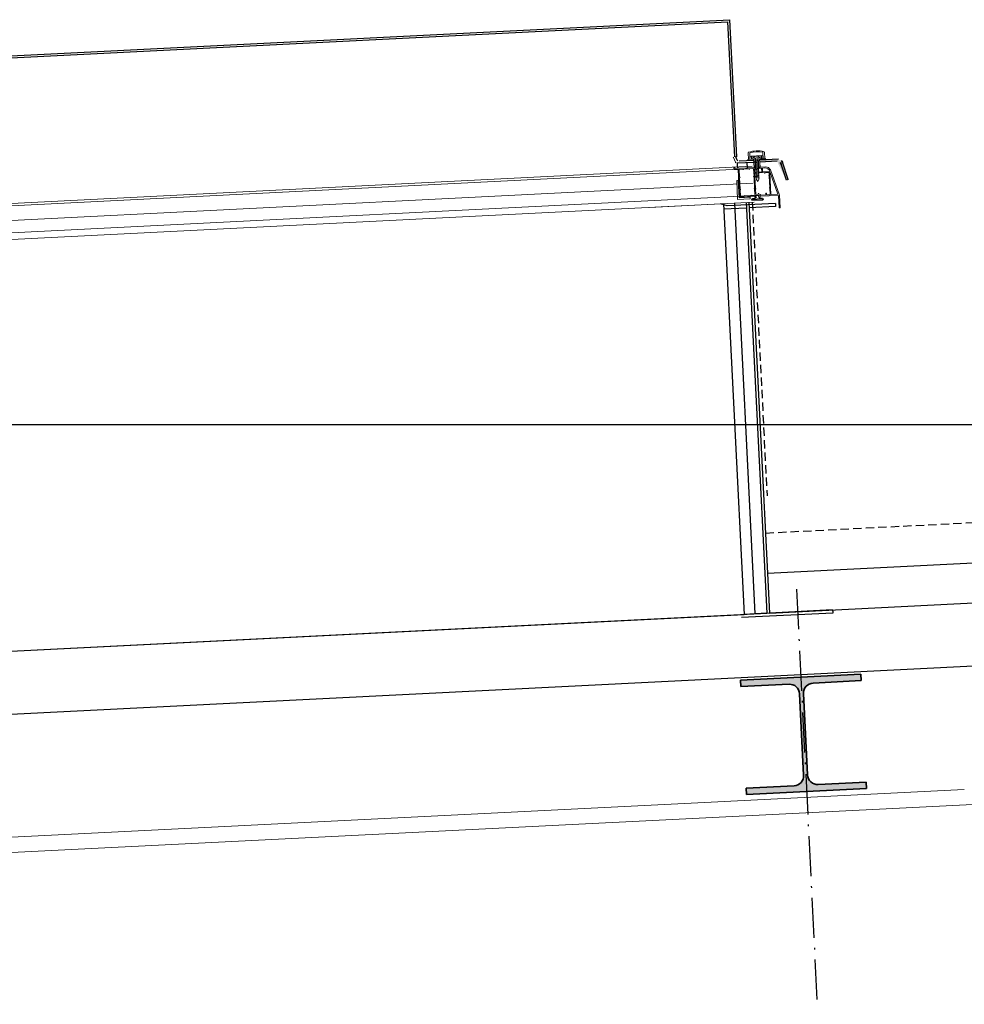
# Model space of a CAD drawing. Header units: centimetres. Extents: x 657501712 to 657529232, y 555122765 to 555182979.
# Tile 58 of 78: x 657506034 to 657506176, y 555124663 to 555124810. Entities that reach past the tile are written whole.
import ezdxf

# ---------------------------------------------------------------- set-up
doc = ezdxf.new("R2010")
doc.units = ezdxf.units.CM
doc.header["$LTSCALE"] = 0.1
for name, pattern in [('ZKZOK_PW_06_00_300$0$ACAD_ISO04W100', [30.5, 24, -3, 0.5, -3]), ('ZKZOK_PW_06_00_300$0$ACAD_ISO10W100', [18.5, 12, -3, 0.5, -3]), ('ZKZOK_PW_06_00_300$0$DASHED', [0.75, 0.5, -0.25]), ('ZKZOK_PW_06_00_300$0$HIDDEN', [0.375, 0.25, -0.125]), ('ZKZOK_PW_06_00_300$0$Kreska', [6.349999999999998, 3.174999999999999, -3.174999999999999])]:
    doc.linetypes.add(name, pattern=pattern)
for name, color, linetype in [('xrefs', 7, 'Continuous'), ('ZKZOK_PW_06_00_300$0$A_GB_100T', 2, 'Continuous'), ('ZKZOK_PW_06_00_300$0$A_GB_201L', 9, 'Continuous'), ('ZKZOK_PW_06_00_300$0$A_GB_230L', 45, 'ZKZOK_PW_06_00_300$0$BATTING'), ('ZKZOK_PW_06_00_300$0$A_GB_262L', 4, 'ZKZOK_PW_06_00_300$0$DASHED'), ('ZKZOK_PW_06_00_300$0$A_GB_300L', 1, 'Continuous'), ('ZKZOK_PW_06_00_300$0$G_GB_030L', 7, 'ZKZOK_PW_06_00_300$0$ACAD_ISO04W100'), ('ZKZOK_PW_06_00_300$0$S_GB_309L', 9, 'Continuous'), ('ZKZOK_PW_06_00_300$0$S_GB_401L', 1, 'Continuous')]:
    doc.layers.add(name, color=color, linetype=linetype)
for name, color, linetype, lineweight in [('ZKZOK_PW_06_00_300$0$KOPUŁKA przekrój', 2, 'Continuous', 5), ('ZKZOK_PW_06_00_300$0$S-BEAM', 3, 'Continuous', 9), ('ZKZOK_PW_06_00_300$0$STELAŻ', 9, 'Continuous', 5)]:
    doc.layers.add(name, color=color, linetype=linetype, lineweight=lineweight)
doc.linetypes.add('ZKZOK_PW_06_00_300$0$BATTING', pattern='A,0.00254,-2.54,[134,ltypeshp.shx,S=2.54,R=0,X=-2.54,Y=0],-5.08,[134,ltypeshp.shx,S=2.54,R=180,X=2.54,Y=0],-2.54', length=10.16254)
doc.linetypes.add('ZKZOK_PW_06_00_300$0$ISOLATION', pattern='A,0.0001,-0.1,[134,ltypeshp.shx,S=0.1,R=0,X=-0.1,Y=0],-0.2,[134,ltypeshp.shx,S=0.1,R=180,X=0.1,Y=0],-0.1', length=0.4001)

# ---------------------------------------------------------------- blocks, each defined once
blk = doc.blocks.new('ZKZOK_PW_06_00_300$0$HEA-Dwuteowniki szerokostopowe-Belka - HEA 180-348617-12')
at = {"layer": 'ZKZOK_PW_06_00_300$0$S-BEAM'}
blk.add_hatch(color=256, dxfattribs=at).paths.add_polyline_path([(18021.20281415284, 8974.494385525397), (18200.97823515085, 8983.4831565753), (18200.50382778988, 8992.971303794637), (18128.59365939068, 8989.375795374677), (18117.78089527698, 8993.234043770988), (18112.86331005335, 9003.608016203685), (18106.77092078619, 9125.455801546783), (18110.62916918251, 9136.268565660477), (18121.00314161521, 9141.18615088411), (18192.91331001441, 9144.78165930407), (18192.43890265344, 9154.26980652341), (18012.66348165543, 9145.28103547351), (18013.13788901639, 9135.792888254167), (18085.0480574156, 9139.388396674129), (18095.8608215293, 9135.530148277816), (18100.77840675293, 9125.156175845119), (18106.87079602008, 9003.308390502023), (18103.01254762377, 8992.495626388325), (18092.63857519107, 8987.578041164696), (18020.72840679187, 8983.982532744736)], flags=0)
at = {"layer": 'ZKZOK_PW_06_00_300$0$S-BEAM', "lineweight": 35}
for p, q in [((18192.43890265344, 9154.269806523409), (18012.66348165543, 9145.281035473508)), ((18192.91331001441, 9144.781659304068), (18192.43890265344, 9154.269806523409)), ((18012.66348165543, 9145.281035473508), (18013.13788901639, 9135.792888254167)), ((18013.13788901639, 9135.792888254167), (18085.0480574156, 9139.388396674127)), ((18121.0031416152, 9141.186150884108), (18192.91331001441, 9144.781659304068)), ((18100.77840675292, 9125.156175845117), (18106.87079602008, 9003.308390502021)), ((18112.86331005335, 9003.608016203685), (18106.77092078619, 9125.455801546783)), ((18200.50382778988, 8992.971303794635), (18128.59365939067, 8989.375795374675)), ((18200.97823515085, 8983.483156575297), (18200.50382778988, 8992.971303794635)), ((18092.63857519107, 8987.578041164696), (18020.72840679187, 8983.982532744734)), ((18020.72840679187, 8983.982532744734), (18021.20281415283, 8974.494385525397)), ((18021.20281415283, 8974.494385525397), (18200.97823515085, 8983.483156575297))]:
    blk.add_line(p, q, dxfattribs=at)
for centre, radius, start, end in [((18085.79712166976, 9124.40711159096), 14.99999999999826, 2.862405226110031, 92.8624052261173), ((18121.75220586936, 9126.204865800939), 15.00000000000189, 92.86240522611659, 182.8624052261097), ((18091.88951093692, 9002.559326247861), 14.99999999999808, 272.8624052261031, 2.862405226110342), ((18127.84459513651, 9004.357080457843), 14.99999999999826, 182.8624052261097, 272.8624052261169)]:
    blk.add_arc(centre, radius, start, end, dxfattribs=at)
blk = doc.blocks.new('ZKZOK_PW_06_00_300$0$HEA-Dwuteowniki szerokostopowe-Belka - HEA 500-459381-12')
at = {"layer": 'ZKZOK_PW_06_00_300$0$S-BEAM', "color": 1}
for p, q in [((8610.584025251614, 8471.923471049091), (21185.55829807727, 9100.672184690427)), ((11489.45781414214, 8638.895892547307), (18347.28938201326, 8981.787470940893))]:
    blk.add_line(p, q, dxfattribs=at)
blk = doc.blocks.new('ZKZOK_PW_06_00_300$0$A$C07DC673D')
at = {"layer": 'ZKZOK_PW_06_00_300$0$S-BEAM'}
blk.add_blockref('ZKZOK_PW_06_00_300$0$HEA-Dwuteowniki szerokostopowe-Belka - HEA 180-348617-12', (-21311.53996276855, -3.814697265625e-06), dxfattribs=at)
at = {"layer": 'ZKZOK_PW_06_00_300$0$S-BEAM', "linetype": 'ZKZOK_PW_06_00_300$0$Kreska'}
blk.add_blockref('ZKZOK_PW_06_00_300$0$HEA-Dwuteowniki szerokostopowe-Belka - HEA 500-459381-12', (-21311.53996276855, -3.814697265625e-06), dxfattribs=at)
blk = doc.blocks.new('ZKZOK_PW_06_00_300$0$A$C434B4869')
at = {"layer": 'ZKZOK_PW_06_00_300$0$A_GB_201L'}
blk.add_hatch(color=256, dxfattribs=at).paths.add_polyline_path([(2389.668917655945, 732.3506548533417), (2361.642670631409, 732.351707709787), (2361.642569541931, 729.5121491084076), (2387.489936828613, 729.5111811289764, -0.3394542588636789), (2393.608917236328, 724.8155605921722), (2400.074076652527, 700.6836521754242), (2402.816899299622, 701.4184839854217), (2395.787894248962, 727.6550295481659, 0.3394542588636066)])
for p, q in [((-31.58099651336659, 944.6354620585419), (2327.65015411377, 944.6354620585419)), ((2327.650151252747, 739.2453663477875), (2327.650153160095, 944.6354611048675)), ((-28.5809974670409, 941.6354620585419), (2324.650152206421, 941.6354601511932)), ((2324.650151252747, 739.2453673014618), (2324.650152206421, 941.6354601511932)), ((2328.060256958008, 734.1954863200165), (2326.184418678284, 739.1983034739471)), ((2352.650635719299, 729.5124838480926), (2327.879287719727, 729.5134070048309)), ((2328.277484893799, 721.9412453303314), (2328.277662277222, 726.6738398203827)), ((2328.277662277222, 726.6738398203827), (2328.277768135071, 729.5133993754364)), ((2352.650743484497, 732.3520443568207), (2330.718951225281, 732.3528645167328)), ((2342.948534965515, 721.9406931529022), (2342.948815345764, 729.5128471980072)), ((2387.489936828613, 729.5111811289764), (2361.642569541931, 729.5121491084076)), ((2389.668917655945, 732.3506548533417), (2361.642670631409, 732.351707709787)), ((2400.074076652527, 700.6836521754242), (2393.608917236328, 724.8155605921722)), ((2402.816899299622, 701.4184839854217), (2395.787894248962, 727.6550295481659)), ((2402.816899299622, 701.4184839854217), (2400.074076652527, 700.6836521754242)), ((2309.383111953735, 666.5848429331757), (2300.000033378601, 670.0000069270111)), ((2304.098235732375, 670.000020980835), (2304.09819984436, 54.68217277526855)), ((2381.963938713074, 666.5848362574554), (2309.383111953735, 666.5848429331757)), ((2338.249859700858, 670.0000209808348), (2338.249822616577, 54.6821756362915)), ((2342.348061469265, 670.000020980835), (2342.348019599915, 54.68217086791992)), ((2381.963938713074, 666.5848362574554), (2381.963934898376, 661.8036110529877)), ((2338.249852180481, 661.8036158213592), (2304.09822845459, 661.8036100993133)), ((2381.963934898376, 661.8036110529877), (2342.348052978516, 661.8036129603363)), ((2436.814126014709, 50.00000286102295), (2300.000004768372, 50.0000057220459)), ((2338.249822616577, 54.6821756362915), (2304.09819984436, 54.68217277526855)), ((2338.249822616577, 54.6821756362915), (2304.09819984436, 54.68217277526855)), ((2436.814129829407, 54.68216705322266), (2342.348019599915, 54.68217086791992)), ((2436.814129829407, 54.68216705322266), (2436.814128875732, 51.26700782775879)), ((2436.814129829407, 54.68216705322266), (2436.814126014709, 50.00000286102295)), ((2436.814129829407, 54.68216705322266), (2436.814128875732, 51.26700782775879)), ((2436.814129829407, 54.68216705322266), (2436.814128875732, 51.26700782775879))]:
    blk.add_line(p, q, dxfattribs=at)
for centre, radius, start, end in [((2319.89336681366, 737.4757206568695), 2.839557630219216, 20.55390918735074, 51.34361370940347), ((2327.87939453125, 732.3529684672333), 2.839557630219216, 200.5539091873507, 269.9978689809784), ((2330.719056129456, 735.1924221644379), 2.839557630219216, 200.5539091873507, 269.9978689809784), ((2387.489702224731, 723.176167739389), 6.335011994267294, 14.99787745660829, 89.99786898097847), ((2389.66868019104, 726.01564051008), 6.335011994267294, 14.99787745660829, 89.99786898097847)]:
    blk.add_arc(centre, radius, start, end, dxfattribs=at)
at = {"layer": 'ZKZOK_PW_06_00_300$0$A_GB_230L', "linetype": 'ZKZOK_PW_06_00_300$0$BATTING', "ltscale": 1.5}
blk.add_lwpolyline([(2320.946764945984, 54.6821756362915), (2321.231859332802, 670.000020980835)], dxfattribs=at)
at = {"layer": 'ZKZOK_PW_06_00_300$0$A_GB_262L', "linetype": 'ZKZOK_PW_06_00_300$0$HIDDEN', "ltscale": 500}
blk.add_line((2347.348061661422, 670.0000209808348), (2347.348031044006, 229.9999952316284), dxfattribs=at)
at = {"layer": 'ZKZOK_PW_06_00_300$0$KOPUŁKA przekrój'}
blk.add_line((2325.220597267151, 731.3560307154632), (2322.552164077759, 738.4726584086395), dxfattribs=at)
blk.add_arc((2323.52562046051, 738.2013647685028), 2.839557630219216, 20.55390918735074, 51.16422930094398, dxfattribs=at)
at = {"layer": 'ZKZOK_PW_06_00_300$0$STELAŻ'}
for p, q in [((2344.842040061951, 734.2453720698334), (2344.842409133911, 744.1838219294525)), ((2347.208331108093, 734.2452843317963), (2347.208689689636, 743.8001597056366)), ((2348.864923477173, 739.1156380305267), (2348.864905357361, 738.6423733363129)), ((2348.864905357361, 738.6423733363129), (2349.338167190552, 738.6423523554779)), ((2348.864923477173, 739.1156380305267), (2365.429008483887, 739.1150105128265)), ((2349.338167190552, 738.6423523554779), (2349.338024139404, 734.8562815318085)), ((2350.048053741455, 738.6423275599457), (2350.047908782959, 734.856252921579)), ((2350.048053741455, 738.6423275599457), (2364.245845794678, 738.6417963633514)), ((2352.650922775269, 737.0846398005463), (2352.650889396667, 736.1381151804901)), ((2361.64284992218, 737.0843031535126), (2361.642822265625, 736.1377813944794)), ((2364.245845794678, 738.6417963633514), (2364.245701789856, 734.8557236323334)), ((2364.95573425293, 738.6417667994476), (2364.955587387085, 734.8556959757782)), ((2364.95573425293, 738.6417667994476), (2365.4289894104, 738.6417563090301)), ((2365.429008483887, 739.1150105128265), (2365.4289894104, 738.6417563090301)), ((2367.085234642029, 734.2445414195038), (2367.085593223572, 743.7994158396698)), ((2369.451535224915, 734.2444489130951), (2369.451907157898, 744.1829006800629)), ((2349.999998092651, 723.7847426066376), (397.3011169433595, 723.8579352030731)), ((2322.409012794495, 720.5690119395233), (2322.409129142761, 723.5978748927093)), ((2322.645767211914, 723.8344929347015), (2323.781587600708, 723.8344538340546)), ((2324.018160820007, 722.1780312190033), (2324.018209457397, 723.5978129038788)), ((2343.895441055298, 732.3523743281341), (2343.895511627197, 734.2454073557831)), ((2352.650813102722, 734.2450783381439), (2343.895511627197, 734.2454073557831)), ((2344.842040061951, 734.2453720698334), (2352.650813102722, 734.2450783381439)), ((2350.284544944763, 734.8562414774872), (2349.338024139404, 734.8562815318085)), ((2350.284587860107, 736.1382095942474), (2350.284521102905, 734.2451641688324)), ((2352.650813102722, 734.2450783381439), (2350.284521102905, 734.2451641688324)), ((2364.009115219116, 736.1376993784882), (2350.284587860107, 736.1382095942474)), ((2352.650813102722, 734.2450783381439), (2352.65035533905, 721.9403298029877)), ((2354.543927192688, 736.1380417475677), (2354.543395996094, 721.9402582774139)), ((2354.780046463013, 722.5933516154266), (2354.780040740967, 722.3567154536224)), ((2354.780040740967, 722.3567154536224), (2359.512597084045, 721.3689720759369)), ((2354.780046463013, 722.5933516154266), (2355.25331401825, 722.6677830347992)), ((2359.512610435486, 721.6055996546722), (2354.780046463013, 722.5933516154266)), ((2354.780116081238, 724.3254788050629), (2354.780104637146, 724.0888512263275)), ((2354.780104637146, 724.0888512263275), (2359.512666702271, 723.1010992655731)), ((2354.780116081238, 724.3254788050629), (2355.253375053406, 724.3999169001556)), ((2359.512668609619, 723.33773161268), (2354.780116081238, 724.3254788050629)), ((2354.780173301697, 726.0576098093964), (2355.253437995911, 726.1320526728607)), ((2354.780173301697, 726.0576098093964), (2354.780173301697, 725.8209746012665)), ((2359.512738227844, 725.0698588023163), (2354.780173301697, 726.0576098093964)), ((2354.780173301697, 725.8209746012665), (2359.512728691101, 724.8332340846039)), ((2354.780244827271, 727.7897360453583), (2354.780232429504, 727.5531084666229)), ((2354.780232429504, 727.5531084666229), (2359.512787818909, 726.5653660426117)), ((2354.780244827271, 727.7897360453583), (2355.253503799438, 727.8641750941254)), ((2359.512801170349, 726.8019917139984), (2354.780244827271, 727.7897360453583)), ((2354.780309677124, 729.5218689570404), (2354.780294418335, 729.2852432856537)), ((2354.780294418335, 729.2852432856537), (2359.512859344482, 728.2974922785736)), ((2354.780309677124, 729.5218689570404), (2355.253566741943, 729.5963118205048)), ((2359.512864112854, 728.5341274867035), (2354.780309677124, 729.5218689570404)), ((2354.78037071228, 731.2540047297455), (2354.780364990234, 731.0173695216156)), ((2354.780364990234, 731.0173695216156), (2359.512922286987, 730.0296270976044)), ((2354.78037071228, 731.2540047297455), (2355.253638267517, 731.328436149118)), ((2359.51293182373, 730.2662499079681), (2354.78037071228, 731.2540047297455)), ((2354.780437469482, 732.9861290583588), (2354.780426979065, 732.7495043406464)), ((2354.780426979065, 732.7495043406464), (2359.512988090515, 731.7617504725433)), ((2354.780437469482, 732.9861290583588), (2355.253699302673, 733.0605719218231)), ((2359.512992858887, 731.9983837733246), (2354.780437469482, 732.9861290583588)), ((2354.780500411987, 734.7182610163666), (2354.780493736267, 734.481629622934)), ((2354.780493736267, 734.481629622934), (2359.513050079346, 733.4938852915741)), ((2354.780500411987, 734.7182610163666), (2355.253765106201, 734.758931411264)), ((2359.513062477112, 733.7305128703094), (2354.780500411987, 734.7182610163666)), ((2355.253241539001, 720.7624466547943), (2355.253295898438, 722.2579453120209)), ((2355.253299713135, 722.4945776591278), (2355.253355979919, 723.9900763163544)), ((2355.253370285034, 724.2267038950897), (2355.253428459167, 725.7222025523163)), ((2355.253432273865, 725.9588368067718), (2355.253488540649, 727.4543354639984)), ((2355.253499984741, 727.6909592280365), (2355.253555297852, 729.186460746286)), ((2355.253562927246, 729.4230950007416), (2355.253619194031, 730.9185955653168)), ((2355.253632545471, 731.1552212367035), (2355.253682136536, 732.6507284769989)), ((2355.253693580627, 732.8873570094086), (2355.253751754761, 734.3828556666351)), ((2355.253752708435, 734.6194870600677), (2355.253819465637, 736.1380188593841)), ((2359.039352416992, 721.7043726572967), (2359.039402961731, 723.1998798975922)), ((2359.039395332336, 723.0266659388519), (2359.512666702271, 723.1010992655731)), ((2359.039415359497, 723.4365046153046), (2359.039472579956, 724.9320061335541)), ((2359.039465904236, 724.7587912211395), (2359.512728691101, 724.8332340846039)), ((2359.039477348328, 725.1686422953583), (2359.039535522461, 726.6641399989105)), ((2359.039530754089, 726.4909269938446), (2359.512787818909, 726.5653660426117)), ((2359.039547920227, 726.9007685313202), (2359.03960609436, 728.3962662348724)), ((2359.039602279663, 728.2230522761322), (2359.512859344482, 728.2974922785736)), ((2359.039608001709, 728.6328995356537), (2359.039665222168, 730.1283972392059)), ((2359.039658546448, 729.9551813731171), (2359.512922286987, 730.0296270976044)), ((2359.039675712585, 730.3650276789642), (2359.039733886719, 731.8605263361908)), ((2359.039720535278, 731.6873180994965), (2359.512988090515, 731.7617504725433)), ((2359.039740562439, 732.097159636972), (2359.039796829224, 733.5926611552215)), ((2359.039791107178, 733.4194443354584), (2359.513050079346, 733.4938852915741)), ((2359.039812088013, 733.829285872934), (2359.039890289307, 736.1378834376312)), ((2359.512668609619, 723.33773161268), (2359.512666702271, 723.1010992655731)), ((2359.512738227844, 725.0698588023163), (2359.512728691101, 724.8332340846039)), ((2359.512801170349, 726.8019917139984), (2359.512787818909, 726.5653660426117)), ((2359.512864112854, 728.5341274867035), (2359.512859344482, 728.2974922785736)), ((2359.51293182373, 730.2662499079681), (2359.512922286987, 730.0296270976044)), ((2359.512992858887, 731.9983837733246), (2359.512988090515, 731.7617504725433)), ((2359.513062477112, 733.7305128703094), (2359.513050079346, 733.4938852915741)), ((2359.749779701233, 736.137855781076), (2359.749244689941, 721.9400665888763)), ((2361.642746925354, 734.2447455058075), (2361.642286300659, 721.9399979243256)), ((2364.009046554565, 734.2446539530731), (2361.642746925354, 734.2447455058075)), ((2370.398051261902, 734.2444164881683), (2361.642746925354, 734.2447455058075)), ((2361.642746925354, 734.2447455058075), (2369.451535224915, 734.2444489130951)), ((2364.009115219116, 736.1376993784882), (2364.009046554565, 734.2446539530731)), ((2364.955587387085, 734.8556959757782), (2364.009072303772, 734.8557293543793)), ((2370.397977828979, 732.3513777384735), (2370.398051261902, 734.2444164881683)), ((397.3009834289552, 720.3558151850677), (2349.999998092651, 720.282615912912)), ((2328.514050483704, 720.3321545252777), (2322.645635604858, 720.3323710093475)), ((2328.750743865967, 721.9412243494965), (2324.254776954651, 721.9413969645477)), ((2328.277484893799, 721.9412453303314), (2342.948534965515, 721.9406931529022)), ((2328.749170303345, 679.8211214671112), (2328.750675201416, 720.0955126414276)), ((2355.253284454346, 721.9402315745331), (2328.750743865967, 721.9412243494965)), ((2330.358652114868, 690.6587135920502), (2330.35929107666, 707.7433788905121)), ((2330.359338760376, 708.9738543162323), (2330.359758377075, 720.0954554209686)), ((2335.802254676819, 720.331877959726), (2330.596394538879, 720.3320744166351)), ((2345.267450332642, 720.3315251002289), (2337.032727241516, 720.3318321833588)), ((2351.703773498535, 720.3312876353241), (2346.497922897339, 720.3314764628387)), ((2351.939288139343, 690.657899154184), (2351.939931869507, 707.7425720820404)), ((2351.939329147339, 691.6280768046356), (2351.939931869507, 707.7425720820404)), ((2351.939978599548, 708.9730475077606), (2351.940397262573, 720.0946467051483)), ((2355.253284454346, 721.9402315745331), (2352.65035533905, 721.9403298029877)), ((2353.075113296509, 690.6578543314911), (2353.07576084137, 707.7425253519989)), ((2353.075805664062, 708.9729998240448), (2353.075958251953, 713.185014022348)), ((2353.076023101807, 714.7940895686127), (2353.076224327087, 720.0946009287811)), ((2355.252961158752, 713.421565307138), (2353.312595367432, 713.4216330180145)), ((2355.253003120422, 714.5573866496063), (2353.312636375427, 714.55745817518)), ((2355.253226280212, 720.3311483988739), (2353.312858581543, 720.3312189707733)), ((2354.779531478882, 708.7363064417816), (2354.779516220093, 708.4996760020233)), ((2354.779516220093, 708.4996760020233), (2359.512079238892, 707.5119278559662)), ((2354.779531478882, 708.7363064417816), (2355.252788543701, 708.810746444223)), ((2359.512084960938, 707.7485640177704), (2354.779531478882, 708.7363064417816)), ((2354.779592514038, 710.4684383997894), (2355.252851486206, 710.5428803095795)), ((2354.779592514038, 710.4684383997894), (2354.779586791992, 710.2318050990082)), ((2359.512156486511, 709.4806902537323), (2354.779592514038, 710.4684383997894)), ((2354.779586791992, 710.2318050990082), (2359.512144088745, 709.2440626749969)), ((2354.779660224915, 712.200563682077), (2354.779648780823, 711.9639380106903)), ((2354.779648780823, 711.9639380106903), (2359.512207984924, 710.9761946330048)), ((2354.779660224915, 712.200563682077), (2355.252923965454, 712.2750074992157)), ((2359.512215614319, 711.2128193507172), (2354.779660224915, 712.200563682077)), ((2354.779722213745, 713.9326965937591), (2354.779708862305, 713.6960699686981)), ((2354.779708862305, 713.6960699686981), (2359.512271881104, 712.7083208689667)), ((2354.779722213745, 713.9326965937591), (2355.252984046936, 714.0071442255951)), ((2359.512285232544, 712.9449455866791), (2354.779722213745, 713.9326965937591)), ((2354.77978515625, 715.6648333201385), (2354.77977848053, 715.4281971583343)), ((2354.77977848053, 715.4281971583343), (2359.512333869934, 714.4404537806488)), ((2354.77978515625, 715.6648333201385), (2355.253050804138, 715.7392656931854)), ((2359.512349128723, 714.6770823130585), (2354.77978515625, 715.6648333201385)), ((2354.779855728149, 717.3969586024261), (2354.779841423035, 717.1603319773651)), ((2354.779841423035, 717.1603319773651), (2359.512405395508, 716.1725800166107)), ((2354.779855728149, 717.3969586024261), (2355.253114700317, 717.4713966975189)), ((2359.512413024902, 716.4092152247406), (2354.779855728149, 717.3969586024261)), ((2354.779911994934, 719.1290924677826), (2355.253185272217, 719.2035257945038)), ((2359.512475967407, 718.1413405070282), (2354.779911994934, 719.1290924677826)), ((2354.779911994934, 719.1290924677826), (2354.779913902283, 718.892458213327)), ((2354.779913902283, 718.892458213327), (2359.512468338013, 717.9047138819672)), ((2354.779985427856, 720.8612167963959), (2354.779970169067, 720.6245892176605)), ((2354.779970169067, 720.6245892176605), (2359.512534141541, 719.6368382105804)), ((2354.779985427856, 720.8612167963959), (2355.253240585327, 720.935655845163)), ((2359.512538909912, 719.873475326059), (2354.779985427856, 720.8612167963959)), ((2355.252717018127, 706.9054091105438), (2355.252773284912, 708.4009106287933)), ((2355.25278377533, 708.6375315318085), (2355.252840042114, 710.133030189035)), ((2355.25284576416, 710.3696653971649), (2355.252904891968, 711.8651621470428)), ((2355.25291633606, 712.1017906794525), (2355.252974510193, 713.5972902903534)), ((2355.252979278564, 713.8339264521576), (2355.253037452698, 715.3294251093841)), ((2355.253046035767, 715.5660488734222), (2355.253094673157, 717.0615551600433)), ((2355.253108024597, 717.298183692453), (2355.25316619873, 718.7936833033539)), ((2355.253178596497, 719.0303137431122), (2355.253227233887, 720.5258171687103)), ((2359.038770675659, 706.1152031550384), (2359.038819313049, 707.6107094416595)), ((2359.038815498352, 707.4374954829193), (2359.512079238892, 707.5119278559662)), ((2359.038829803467, 707.8473341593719), (2359.038889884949, 709.3428375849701)), ((2359.038890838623, 709.5794708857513), (2359.038949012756, 711.0749676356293)), ((2359.038885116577, 709.1696217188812), (2359.512144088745, 709.2440626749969)), ((2359.038942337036, 710.901753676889), (2359.512207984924, 710.9761946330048)), ((2359.038960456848, 711.3115952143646), (2359.039018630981, 712.8070929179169)), ((2359.039012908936, 712.633879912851), (2359.512271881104, 712.7083208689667)), ((2359.039024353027, 713.0437300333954), (2359.039081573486, 714.5392277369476)), ((2359.03907585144, 714.366015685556), (2359.512333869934, 714.4404537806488)), ((2359.039093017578, 714.7758515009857), (2359.039148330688, 716.2713520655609)), ((2359.039142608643, 716.0981381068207), (2359.512405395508, 716.1725800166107)), ((2359.039154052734, 716.5079872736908), (2359.039211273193, 718.0034840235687)), ((2359.039203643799, 717.8302729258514), (2359.512468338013, 717.9047138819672)), ((2359.039223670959, 718.240114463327), (2359.039279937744, 719.7356140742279)), ((2359.039266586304, 719.5624077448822), (2359.512534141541, 719.6368382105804)), ((2359.039287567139, 719.9722492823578), (2359.039343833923, 721.46774698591)), ((2363.629913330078, 720.3308365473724), (2359.03929901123, 720.331012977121)), ((2359.039337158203, 721.2945339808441), (2359.512597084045, 721.3689720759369)), ((2361.642286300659, 721.9399979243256), (2359.039356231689, 721.9400942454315)), ((2370.101029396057, 721.9396774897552), (2359.039356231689, 721.9400942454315)), ((2359.512084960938, 707.7485640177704), (2359.512079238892, 707.5119278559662)), ((2359.512215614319, 711.2128193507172), (2359.512207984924, 710.9761946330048)), ((2359.512285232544, 712.9449455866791), (2359.512271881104, 712.7083208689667)), ((2359.512334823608, 714.2132856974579), (2359.512322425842, 713.9766590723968)), ((2359.512349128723, 714.6770823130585), (2359.512333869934, 714.4404537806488)), ((2363.629702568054, 714.5570709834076), (2359.512342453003, 714.5572178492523)), ((2359.512413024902, 716.4092152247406), (2359.512405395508, 716.1725800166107)), ((2359.512475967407, 718.1413405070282), (2359.512468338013, 717.9047138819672)), ((2359.512538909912, 719.873475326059), (2359.512534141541, 719.6368382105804)), ((2359.512610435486, 721.6055996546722), (2359.512597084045, 721.3689720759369)), ((2359.748928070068, 713.4213917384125), (2359.748919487, 713.0427801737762)), ((2367.983645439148, 713.4210817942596), (2359.748928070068, 713.4213917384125)), ((2363.866337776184, 714.7936909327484), (2363.866535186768, 720.0941956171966)), ((2365.002167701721, 714.7936470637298), (2365.002365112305, 720.0941517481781)), ((2375.59227848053, 714.556617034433), (2365.238780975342, 714.557008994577)), ((2368.910308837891, 720.3306343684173), (2365.238998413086, 720.3307793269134)), ((2367.983645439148, 713.4210817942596), (2367.98363494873, 713.0424730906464)), ((2369.214122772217, 713.4210369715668), (2369.214109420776, 713.0424263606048)), ((2374.419979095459, 713.4208376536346), (2369.214122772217, 713.4210369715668)), ((2374.655755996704, 690.6570427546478), (2374.656399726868, 707.7417166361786)), ((2374.656444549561, 708.9721901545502), (2374.656598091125, 713.184206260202)), ((2375.791186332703, 680.2452929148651), (2375.792429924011, 713.3261339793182)), ((2376.205389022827, 713.4207766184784), (2375.88708114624, 713.4207842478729)), ((2386.395806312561, 680.314073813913), (2376.295904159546, 713.3537914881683)), ((2388.663782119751, 678.3990919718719), (2376.889547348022, 716.9160397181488)), ((2325.77060508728, 703.9137461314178), (2325.769540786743, 675.5181763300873)), ((2325.77060508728, 703.9137461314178), (2328.13689994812, 703.9136603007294)), ((2328.13593006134, 677.8843805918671), (2328.13689994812, 703.9136603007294)), ((2354.779459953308, 707.0041802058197), (2355.252730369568, 707.0786144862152)), ((2354.779459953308, 707.0041802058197), (2354.779458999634, 706.7675488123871)), ((2359.512023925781, 706.0164282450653), (2354.779459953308, 707.0041802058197)), ((2354.779458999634, 706.7675488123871), (2359.512012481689, 705.7797997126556)), ((2355.252612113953, 703.956365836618), (2355.252712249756, 706.6687719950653)), ((2355.252612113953, 703.956365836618), (2357.145525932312, 700.6774542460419)), ((2359.038684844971, 703.9562256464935), (2357.145525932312, 700.6774542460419)), ((2359.038684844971, 703.9562256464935), (2359.038756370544, 705.8785755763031)), ((2359.038751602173, 705.7053635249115), (2359.512012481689, 705.7797997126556)), ((2359.512023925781, 706.0164282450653), (2359.512012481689, 705.7797997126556)), ((2344.700009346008, 677.8837607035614), (2328.13593006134, 677.8843805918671)), ((2351.228940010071, 678.4005015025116), (2330.168889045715, 678.4012901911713)), ((2330.358263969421, 680.2469990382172), (2330.358610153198, 689.4282276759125)), ((2335.800745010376, 680.0101597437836), (2330.594885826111, 680.0103552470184)), ((2345.265934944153, 680.0098021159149), (2337.031218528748, 680.0101139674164)), ((2344.699921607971, 675.51746107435), (2344.700009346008, 677.8837607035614)), ((2350.519119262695, 680.0096047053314), (2346.496410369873, 680.0097544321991)), ((2351.465529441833, 677.1700146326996), (2351.465562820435, 678.1638605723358)), ((2351.938944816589, 681.4293348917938), (2351.939249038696, 689.4274199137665)), ((2358.517199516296, 680.0093090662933), (2352.364825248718, 680.0095379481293)), ((2352.364825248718, 680.0095379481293), (2353.689846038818, 677.1699383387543)), ((2353.968612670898, 677.138084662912), (2353.039680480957, 679.6393349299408)), ((2353.074786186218, 681.8552277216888), (2353.07506942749, 689.4273798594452)), ((2357.74335193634, 679.7667696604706), (2353.128414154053, 679.7669403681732)), ((2356.718877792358, 681.6184609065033), (2353.311408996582, 681.6185877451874)), ((2356.718894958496, 682.187663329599), (2356.718877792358, 681.6184609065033)), ((2356.902968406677, 677.137973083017), (2357.832078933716, 679.6391508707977)), ((2357.191967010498, 677.1698086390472), (2358.517199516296, 680.0093090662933)), ((2357.949368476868, 682.1876156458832), (2357.949350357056, 681.6184151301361)), ((2358.517259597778, 681.6183960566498), (2357.949350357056, 681.6184151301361)), ((2359.416286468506, 677.1697199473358), (2359.416320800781, 678.163565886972)), ((2387.054696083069, 678.3991625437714), (2359.652962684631, 678.4001867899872)), ((2367.982394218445, 680.0089571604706), (2360.12628364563, 680.00925089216)), ((2367.982475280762, 682.1859524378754), (2367.982394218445, 680.0089571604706)), ((2369.212949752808, 682.1859066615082), (2369.212868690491, 680.0089104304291)), ((2374.41872882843, 680.0087120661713), (2369.212868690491, 680.0089104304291)), ((2374.655365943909, 680.2453282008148), (2374.655707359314, 689.4265711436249)), ((2386.169500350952, 680.0082705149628), (2376.027806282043, 680.0086519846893)), ((2387.053988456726, 659.4687712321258), (2387.054696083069, 678.3991625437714)), ((2388.663066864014, 659.4687130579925), (2388.663782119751, 678.3990919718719)), ((2325.769540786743, 675.5181763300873), (2344.699921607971, 675.51746107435)), ((2347.960957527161, 672.4848463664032), (2362.631999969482, 672.4842980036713)), ((2362.632040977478, 673.4308149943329), (2347.960988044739, 673.4313633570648)), ((2362.632081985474, 674.7450268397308), (2347.961031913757, 674.745581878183)), ((2352.122916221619, 675.6919386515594), (2347.961074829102, 675.6920960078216)), ((2353.689846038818, 677.1699383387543), (2351.465529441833, 677.1700146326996)), ((2352.12296295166, 676.8262016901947), (2352.122916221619, 675.6919386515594)), ((2353.890043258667, 677.0110275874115), (2352.212520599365, 676.9207117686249)), ((2356.981521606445, 677.0109093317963), (2358.659035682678, 676.9204695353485)), ((2359.416286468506, 677.1697199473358), (2357.191967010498, 677.1698086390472)), ((2358.748587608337, 676.8259575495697), (2358.748555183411, 675.6916926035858)), ((2358.748555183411, 675.6916926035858), (2362.632117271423, 675.6915505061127)), ((2388.663067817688, 659.4687130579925), (2387.0539894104, 659.4687721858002))]:
    blk.add_line(p, q, dxfattribs=at)
at = {"layer": 'ZKZOK_PW_06_00_300$0$STELAŻ', "lineweight": 9}
for p, q in [((397.3001947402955, 699.2047121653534), (2349.999999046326, 698.3251049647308)), ((397.2994804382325, 680.2743294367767), (2349.999998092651, 680.2011387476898)), ((3.623962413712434e-05, 670.0000031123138), (2349.999999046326, 670.0000527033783)), ((2193.264478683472, 670.000009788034), (2300.000033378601, 670.0000069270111))]:
    blk.add_line(p, q, dxfattribs=at)
at = {"layer": 'ZKZOK_PW_06_00_300$0$STELAŻ'}
for centre, radius, start, end in [((2345.78892326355, 744.1837904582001), 0.9465192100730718, 104.2479529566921, 179.9978143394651), ((2357.145477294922, 699.460329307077), 47.08933070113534, 75.74776650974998, 104.2479529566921), ((2347.681949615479, 743.8001358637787), 0.4732596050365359, 101.712957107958, 179.9978143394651), ((2357.145433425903, 698.1547577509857), 47.08933070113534, 78.28281022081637, 101.712957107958), ((2357.146649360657, 730.6757471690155), 7.828502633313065, 54.94670222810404, 125.048991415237), ((2366.612329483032, 743.7994358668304), 0.4732596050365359, 359.9978143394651, 78.28281022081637), ((2368.50538444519, 744.1829416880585), 0.9465192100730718, 359.9978143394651, 75.74776650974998), ((2322.645753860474, 723.5978634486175), 0.236629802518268, 89.99786898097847, 179.9978143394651), ((2323.781581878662, 723.597816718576), 0.236629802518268, 359.9978143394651, 89.99786898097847), ((2324.254790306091, 722.1780245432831), 0.236629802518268, 179.9978143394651, 269.9978689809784), ((2322.645642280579, 720.5690052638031), 0.236629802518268, 179.9978143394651, 269.9978689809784), ((2328.514049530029, 720.0955212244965), 0.236629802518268, 359.9978143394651, 89.99786898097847), ((2330.359316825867, 708.358616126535), 0.6152374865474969, 269.9978689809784, 89.99786898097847), ((2330.596395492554, 720.0954411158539), 0.236629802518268, 89.99786898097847, 179.9978143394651), ((2336.417486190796, 720.331856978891), 0.6152374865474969, 179.9978143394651, 359.9978143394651), ((2345.882682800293, 720.3315050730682), 0.6152374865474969, 179.9978143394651, 359.9978143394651), ((2351.93995475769, 708.3578064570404), 0.6152374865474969, 89.99786898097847, 269.9978689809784), ((2351.703768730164, 720.0946524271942), 0.236629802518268, 359.9978143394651, 89.99786898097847), ((2353.075782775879, 708.3577606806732), 0.6152374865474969, 269.9978689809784, 89.99786898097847), ((2353.312593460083, 713.1850035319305), 0.236629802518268, 89.99786898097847, 179.9978143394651), ((2353.312651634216, 714.7940838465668), 0.236629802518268, 179.9978143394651, 269.9978689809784), ((2353.312847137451, 720.094591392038), 0.236629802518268, 89.99786898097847, 179.9978143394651), ((2359.133677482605, 713.0428078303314), 0.6152374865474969, 261.1479233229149, 359.9978143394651), ((2363.629712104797, 714.7936976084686), 0.236629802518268, 269.9978689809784, 359.9978143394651), ((2363.629912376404, 720.0942051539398), 0.236629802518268, 359.9978143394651, 89.99786898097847), ((2365.238794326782, 714.7936394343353), 0.236629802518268, 179.9978143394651, 269.9978689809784), ((2365.238991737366, 720.0941450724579), 0.236629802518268, 89.99786898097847, 179.9978143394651), ((2368.598867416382, 713.04245401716), 0.6152374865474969, 179.9978143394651, 359.9978143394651), ((2368.910040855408, 713.2317421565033), 7.098894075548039, 13.15284877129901, 89.99786898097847), ((2370.1007604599, 714.8407843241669), 7.098894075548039, 16.99788081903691, 89.99786898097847), ((2374.656422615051, 708.3569557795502), 0.6152374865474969, 89.99786898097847, 269.9978689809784), ((2374.419969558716, 713.1842129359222), 0.236629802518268, 359.9978143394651, 89.99786898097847), ((2375.592284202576, 714.7932541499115), 0.236629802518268, 269.9978689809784, 13.15284877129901), ((2375.887075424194, 713.3261339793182), 0.09465192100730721, 89.99786898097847, 179.9978143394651), ((2376.205384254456, 713.3261253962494), 0.09465192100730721, 16.99788081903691, 89.99786898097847), ((2330.168942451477, 679.8210680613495), 1.419778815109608, 179.9978143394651, 269.9978689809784), ((2330.594898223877, 680.2469856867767), 0.236629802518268, 179.9978143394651, 269.9978689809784), ((2330.358637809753, 690.0434658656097), 0.6152374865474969, 269.9978689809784, 89.99786898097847), ((2336.415975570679, 680.0101406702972), 0.6152374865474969, 359.9978143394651, 179.9978143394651), ((2345.881169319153, 680.0097849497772), 0.6152374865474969, 359.9978143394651, 179.9978143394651), ((2350.519166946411, 681.4293873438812), 1.419778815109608, 269.9978689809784, 359.9978143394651), ((2351.228933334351, 678.163867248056), 0.236629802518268, 359.9978143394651, 89.99786898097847), ((2351.93926525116, 690.0426628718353), 0.6152374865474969, 89.99786898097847, 269.9978689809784), ((2353.128414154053, 679.6722805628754), 0.09465192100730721, 89.99786898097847, 200.3743350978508), ((2353.311415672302, 681.8552229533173), 0.236629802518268, 179.9978143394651, 269.9978689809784), ((2353.075092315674, 690.0426170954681), 0.6152374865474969, 269.9978689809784, 89.99786898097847), ((2357.334136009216, 682.1876347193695), 0.6152374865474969, 359.9978143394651, 179.9978143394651), ((2357.743353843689, 679.6721146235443), 0.09465192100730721, 339.6214119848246, 89.99786898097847), ((2358.517199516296, 680.0093090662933), 1.609082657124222, 359.9978143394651, 89.99786898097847), ((2359.652956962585, 678.1635496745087), 0.236629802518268, 89.99786898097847, 179.9978143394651), ((2368.597716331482, 682.1859276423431), 0.6152374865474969, 359.9978143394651, 179.9978143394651), ((2374.655732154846, 690.0418074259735), 0.6152374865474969, 89.99786898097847, 269.9978689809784), ((2374.41872882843, 680.2453453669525), 0.236629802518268, 269.9978689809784, 359.9978143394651), ((2376.027813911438, 680.2452862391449), 0.236629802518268, 179.9978143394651, 269.9978689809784), ((2386.169507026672, 680.2449057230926), 0.236629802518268, 269.9978689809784, 16.99788081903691), ((2347.961009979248, 674.0884745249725), 1.603625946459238, 89.99786898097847, 269.9978689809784), ((2347.961009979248, 674.0884745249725), 0.6571067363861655, 89.99786898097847, 269.9978689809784), ((2352.217609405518, 676.8262016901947), 0.09465192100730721, 93.08162680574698, 179.9978143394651), ((2353.879886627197, 677.1051294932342), 0.09465192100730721, 269.9978689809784, 20.37433509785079), ((2356.991691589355, 677.105014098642), 0.09465192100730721, 159.6214119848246, 269.9978689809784), ((2358.653940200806, 676.8259594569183), 0.09465192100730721, 359.9978143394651, 86.91404806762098), ((2362.632062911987, 674.0879204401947), 1.603625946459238, 269.9978689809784, 89.99786898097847), ((2362.632062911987, 674.0879204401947), 0.6571067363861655, 269.9978689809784, 89.99786898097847)]:
    blk.add_arc(centre, radius, start, end, dxfattribs=at)
blk = doc.blocks.new('wer')
at = {"layer": 'ZKZOK_PW_06_00_300$0$A_GB_262L', "color": 251, "linetype": 'ZKZOK_PW_06_00_300$0$HIDDEN', "ltscale": 500}
blk.add_line((-15861.63492107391, 9365.742186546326), (-12350.02553367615, 9542.694379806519), dxfattribs=at)
at = {"layer": 'ZKZOK_PW_06_00_300$0$A_GB_300L', "color": 251}
blk.add_lwpolyline([(-43699.87222957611, 9530.228816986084), (-12845.02549362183, 9527.735767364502)], dxfattribs=at)
at = {"layer": 'ZKZOK_PW_06_00_300$0$G_GB_030L', "color": 251, "linetype": 'ZKZOK_PW_06_00_300$0$ACAD_ISO10W100', "ltscale": 50}
for q in [(-15784.52553462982, 8664.346816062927), (-15784.52553367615, 8664.346816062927)]:
    blk.add_line((-15815.39589309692, 9281.753984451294), q, dxfattribs=at)
at = {"layer": 'ZKZOK_PW_06_00_300$0$S_GB_309L', "color": 251, "linetype": 'ZKZOK_PW_06_00_300$0$ISOLATION', "ltscale": 150}
blk.add_line((-15858.61531829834, 9305.818221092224), (-12350.0255355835, 9482.618252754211), dxfattribs=at)
at = {"layer": 'ZKZOK_PW_06_00_300$0$S_GB_401L', "color": 251}
for p, q in [((-15855.59570980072, 9245.8942527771), (-12350.02553367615, 9422.54212474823)), ((-25545.02553367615, 8663.518559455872), (-12450.0255355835, 9323.383793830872)), ((-25545.02553272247, 8663.51856136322), (-12450.0255355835, 9323.383793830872)), ((-22175.29030036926, 8927.440793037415, 4.063615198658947e-07), (-15809.80493164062, 9248.18523311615, 1.685471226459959e-07)), ((-18199.06851673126, 9127.805139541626, 1.37401254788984e-06), (-15893.79706573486, 9243.969262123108, 1.374013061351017e-06))]:
    blk.add_line(p, q, dxfattribs=at)
at = {"layer": 'ZKZOK_PW_06_00_300$0$A_GB_100T', "color": 251, "rotation": 2.884731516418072}
blk.add_blockref('ZKZOK_PW_06_00_300$0$A$C434B4869', (-18192.22354125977, 9073.39850616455), dxfattribs=at)
at = {"layer": 'ZKZOK_PW_06_00_300$0$A_GB_100T', "color": 251}
blk.add_blockref('ZKZOK_PW_06_00_300$0$A$C07DC673D', (-12600.02553272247, 0.0002851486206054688), dxfattribs=at)

msp = doc.modelspace()

# ---------------------------------------------------------------- block references
at = {"layer": 'xrefs', "xscale": 0.1, "yscale": 0.1, "zscale": 0.1}
msp.add_blockref('wer', (657507732.19427, 555123796.7207938), dxfattribs=at)

doc.saveas('drawing.dxf')
